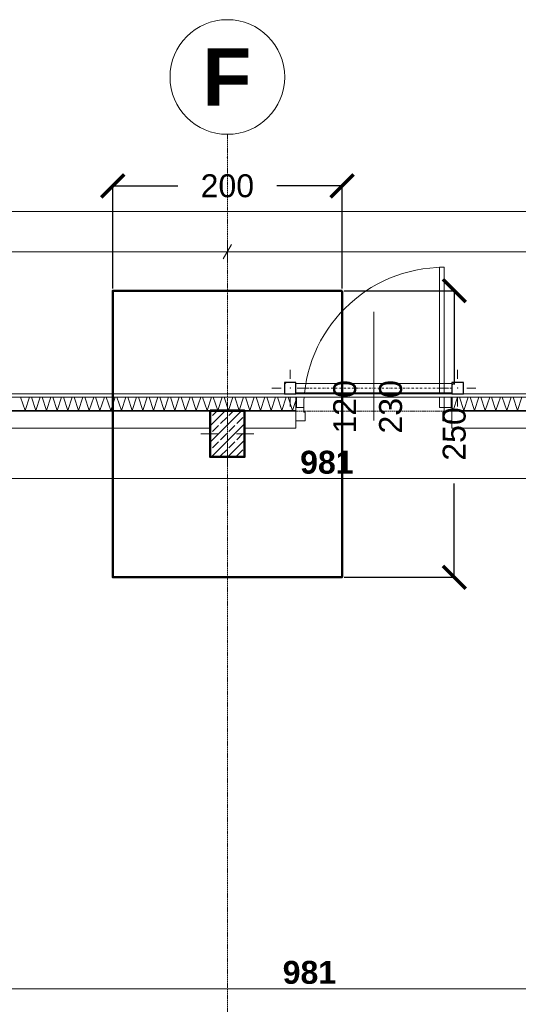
# Model space of a CAD drawing. Extents: x -7314 to 11761, y 144 to 9383.
# Tile 138 of 193: x 3448 to 3883, y 8239 to 9098. Entities that reach past the tile are written whole.
import ezdxf
from ezdxf.xclip import XClip

# ---------------------------------------------------------------- set-up
doc = ezdxf.new("R2010")
doc.units = 0
doc.header["$MEASUREMENT"] = 0
doc.header["$XCLIPFRAME"] = 0
for name, pattern in [('Krawędzie ukryte', [68, 48, -20]), ('Kropki i Kreski', [144, 72, -36, 0, -36]), ('Wipeout_Contour', [20000, 0, -20000])]:
    doc.linetypes.add(name, pattern=pattern)
for name, color, linetype in [('_FORMA - struktura elewacja', 7, 'Continuous'), ('FORMA - Arch 01 - 220-A Ściany', 7, 'Continuous'), ('FORMA - Arch 01 - 410-K Osie', 7, 'Continuous'), ('FORMA - Arch 01 - 440-K Słupy', 7, 'Continuous'), ('FORMA - Arch 02 - Ściany zewnętrzne', 7, 'Continuous'), ('FORMA - Arch 04 - Wymiary ogólne', 7, 'Continuous')]:
    doc.layers.add(name, color=color, linetype=linetype)
doc.styles.add('STYL_AUTOMATYCZNY_2', font='arial.ttf')
doc.styles.add('STYL_AUTOMATYCZNY_6', font='arial.ttf')
doc.styles.add('STYL_AUTOMATYCZNY_9', font='arial.ttf')
doc.dimstyles.get("Standard").update_dxf_attribs({"dimtxt": 0.18, "dimasz": 0.18, "dimexe": 0.18, "dimexo": 0.0625, "dimgap": 0.09, "dimtad": 0, "dimtih": 1, "dimtoh": 1, "dimdec": 4, "dimzin": 0, "dimdsep": 46, "dimtxsty": 'Standard', "dimcen": 0.09, "dimadec": 0, "dimazin": 0, "dimtfac": 1, "dimtdec": 4, "dimtofl": 0, "dimtmove": 0, "dimatfit": 3, "dimfxl": 1, "dimtolj": 1, "dimtzin": 0, "dimarcsym": 0})
pattern_1 = [(45, (4185.3, -5972.398), (-17.67767, 17.67767), []), (45, (4181.764, -5968.863), (-17.67767, 17.67767), []), (45, (4178.229, -5965.327), (-17.67767, 17.67767), [])]
pattern_2 = [(45, (4185.3, -5972.398), (-18.384776, 18.384776), []), (45, (4176.107, -5963.206), (-18.384776, 18.384776), [19.5, -6.5])]

# ---------------------------------------------------------------- blocks, each defined once
blk = doc.blocks.new('*X409')
at = {"layer": 'FORMA - Arch 01 - 220-A Ściany', "color": 7, "linetype": 'Continuous', "lineweight": 5, "ltscale": 0.025}
for p, q in [((3452.63, 8757.4), (3448.8, 8768.9)), ((3456.47, 8768.9), (3452.63, 8757.4)), ((3461.97, 8757.4), (3458.13, 8768.9)), ((3465.8, 8768.9), (3461.97, 8757.4)), ((3471.3, 8757.4), (3467.47, 8768.9)), ((3475.13, 8768.9), (3471.3, 8757.4)), ((3480.63, 8757.4), (3476.8, 8768.9)), ((3484.47, 8768.9), (3480.63, 8757.4)), ((3489.97, 8757.4), (3486.13, 8768.9)), ((3493.8, 8768.9), (3489.97, 8757.4)), ((3499.3, 8757.4), (3495.47, 8768.9)), ((3503.13, 8768.9), (3499.3, 8757.4)), ((3508.63, 8757.4), (3504.8, 8768.9)), ((3512.47, 8768.9), (3508.63, 8757.4)), ((3517.97, 8757.4), (3514.13, 8768.9)), ((3521.8, 8768.9), (3517.97, 8757.4)), ((3527.3, 8757.4), (3523.47, 8768.9)), ((3531.13, 8768.9), (3527.3, 8757.4)), ((3536.63, 8757.4), (3532.8, 8768.9)), ((3540.47, 8768.9), (3536.63, 8757.4)), ((3545.97, 8757.4), (3542.13, 8768.9)), ((3549.8, 8768.9), (3545.97, 8757.4)), ((3555.3, 8757.4), (3551.47, 8768.9)), ((3559.13, 8768.9), (3555.3, 8757.4)), ((3564.63, 8757.4), (3560.8, 8768.9)), ((3568.47, 8768.9), (3564.63, 8757.4)), ((3573.97, 8757.4), (3570.13, 8768.9)), ((3577.8, 8768.9), (3573.97, 8757.4)), ((3583.3, 8757.4), (3579.47, 8768.9)), ((3587.13, 8768.9), (3583.3, 8757.4)), ((3592.63, 8757.4), (3588.8, 8768.9)), ((3596.47, 8768.9), (3592.63, 8757.4)), ((3601.97, 8757.4), (3598.13, 8768.9)), ((3605.8, 8768.9), (3601.97, 8757.4)), ((3611.3, 8757.4), (3607.47, 8768.9)), ((3615.13, 8768.9), (3611.3, 8757.4)), ((3620.63, 8757.4), (3616.8, 8768.9)), ((3624.47, 8768.9), (3620.63, 8757.4)), ((3629.97, 8757.4), (3626.13, 8768.9)), ((3633.8, 8768.9), (3629.97, 8757.4)), ((3639.3, 8757.4), (3635.47, 8768.9)), ((3643.13, 8768.9), (3639.3, 8757.4)), ((3648.63, 8757.4), (3644.8, 8768.9)), ((3652.47, 8768.9), (3648.63, 8757.4)), ((3657.97, 8757.4), (3654.13, 8768.9)), ((3661.8, 8768.9), (3657.97, 8757.4)), ((3667.3, 8757.4), (3663.47, 8768.9)), ((3671.13, 8768.9), (3667.3, 8757.4)), ((3676.63, 8757.4), (3672.8, 8768.9)), ((3680.47, 8768.9), (3676.63, 8757.4)), ((3685.97, 8757.4), (3682.13, 8768.9)), ((3688.83, 8766), (3685.97, 8757.4))]:
    blk.add_line(p, q, dxfattribs=at)
blk = doc.blocks.new('*X410')
at = {"layer": 'FORMA - Arch 01 - 220-A Ściany', "color": 7, "linetype": 'Continuous', "lineweight": 5, "ltscale": 0.025}
for p, q in [((3829.8, 8768.9), (3825.97, 8757.4)), ((3835.3, 8757.4), (3831.47, 8768.9)), ((3839.13, 8768.9), (3835.3, 8757.4)), ((3844.63, 8757.4), (3840.8, 8768.9)), ((3848.47, 8768.9), (3844.63, 8757.4)), ((3853.97, 8757.4), (3850.13, 8768.9)), ((3857.8, 8768.9), (3853.97, 8757.4)), ((3863.3, 8757.4), (3859.47, 8768.9)), ((3867.13, 8768.9), (3863.3, 8757.4)), ((3872.63, 8757.4), (3868.8, 8768.9)), ((3876.47, 8768.9), (3872.63, 8757.4)), ((3881.97, 8757.4), (3878.13, 8768.9)), ((3885.8, 8768.9), (3881.97, 8757.4)), ((3825.97, 8757.4), (3824.83, 8760.79))]:
    blk.add_line(p, q, dxfattribs=at)
blk = doc.blocks.new('Rysunek_1_1', base_point=(4185.3, -5972.4))
at = {"layer": 'FORMA - Arch 01 - 410-K Osie', "color": 7, "linetype": 'Krawędzie ukryte', "lineweight": 13, "ltscale": 0.025}
blk.add_line((3629.04, 8978.35), (3629.04, 8998.29), dxfattribs=at)
at = {"layer": 'FORMA - Arch 01 - 410-K Osie', "color": 7, "linetype": 'Continuous', "lineweight": 13, "ltscale": 0.025}
blk.add_circle((3629.04, 9048.29), 50, dxfattribs=at)
at = {"layer": 'FORMA - Arch 01 - 410-K Osie', "color": 7, "linetype": 'Krawędzie ukryte', "lineweight": 13, "ltscale": 0.025}
blk.add_point((3629.04, 8978.35), dxfattribs=at)
blk.add_point((3629.04, 8978.35), dxfattribs=at)
at = {"layer": 'FORMA - Arch 04 - Wymiary ogólne', "color": 154, "linetype": 'Continuous', "lineweight": 13, "ltscale": 0.025}
for p, q in [((2018.1, 8930.89), (9134.24, 8930.89)), ((3625.43, 8889.64), (3632.65, 8902.14)), ((3629.04, 8905.26), (3629.04, 8886.51)), ((3629.04, 8895.89), (3029.04, 8895.89)), ((4229.04, 8895.89), (3629.04, 8895.89)), ((4190.62, 8698), (3209.71, 8698)), ((4190.62, 8253.04), (3209.71, 8253.04))]:
    blk.add_line(p, q, dxfattribs=at)
at = {"layer": 'FORMA - Arch 01 - 410-K Osie', "color": 7, "linetype": 'Continuous', "lineweight": 13, "insert": (3649.98, 9073.29), "char_height": 50, "attachment_point": 3, "style": 'STYL_AUTOMATYCZNY_6'}
blk.add_mtext('\\A1;{\\pqr;\\pt0;\\fArial|b1|i0|c238|p0;\\W1.000000;F}', dxfattribs=at)
at = {"layer": 'FORMA - Arch 04 - Wymiary ogólne', "color": 154, "linetype": 'Continuous', "lineweight": 13, "char_height": 20, "width": 45.7634, "attachment_point": 7, "style": 'STYL_AUTOMATYCZNY_9'}
for insert in [(3692.53, 8702), (3677.28, 8257.04)]:
    blk.add_mtext('\\A1;{\\pql;\\fArial|b1|i0|c238|p0;\\W1.000000;981}', dxfattribs=dict(at, insert=insert))
at = {"color": 254, "linetype": 'Wipeout_Contour', "lineweight": 0, "ltscale": 43325.107899}
blk.add_wipeout([(9134.24, 8771.9), (2018.1, 8771.9), (2018.1, 8768.9), (9134.24, 8768.9)], dxfattribs=at).dxf.layer = 'FORMA - Arch 01 - 220-A Ściany'
at = {"color": 254, "linetype": 'Wipeout_Contour', "lineweight": 0, "ltscale": 37571.956395}
blk.add_wipeout([(3209.71, 8756.9), (3209.71, 8741.9), (3614.04, 8741.9), (3614.04, 8756.9)], dxfattribs=at).dxf.layer = 'FORMA - Arch 02 - Ściany zewnętrzne'
at = {"color": 254, "linetype": 'Wipeout_Contour', "lineweight": 0, "ltscale": 37946.305719}
blk.add_wipeout([(3644.04, 8756.9), (3644.04, 8741.9), (3688.83, 8741.9), (3688.83, 8756.9)], dxfattribs=at).dxf.layer = 'FORMA - Arch 02 - Ściany zewnętrzne'
at = {"color": 254, "linetype": 'Wipeout_Contour', "lineweight": 0, "ltscale": 38500.159546}
blk.add_wipeout([(4190.62, 8756.9), (3824.83, 8756.9), (3824.83, 8741.9), (4190.62, 8741.9)], dxfattribs=at).dxf.layer = 'FORMA - Arch 02 - Ściany zewnętrzne'
at = {"layer": 'FORMA - Arch 01 - 220-A Ściany', "color": 7, "linetype": 'Continuous', "lineweight": 18, "ltscale": 0.025}
blk.add_line((6805.94, 8768.9), (2018.1, 8768.9), dxfattribs=at)
at = {"layer": 'FORMA - Arch 02 - Ściany zewnętrzne', "color": 7, "linetype": 'Continuous', "lineweight": 13, "ltscale": 0.025, "flags": 128}
for points in [[(3614.04, 8756.9), (3209.71, 8756.9)], [(3688.83, 8756.9), (3644.04, 8756.9)], [(3688.83, 8756.9), (3688.83, 8741.9)], [(4190.62, 8756.9), (3824.83, 8756.9)], [(3824.83, 8756.9), (3824.83, 8741.9)], [(3209.71, 8741.9), (3614.04, 8741.9)], [(3644.04, 8741.9), (3688.83, 8741.9)], [(3824.83, 8741.9), (4190.62, 8741.9)]]:
    blk.add_lwpolyline(points, dxfattribs=at)
at = {"color": 254, "linetype": 'Wipeout_Contour', "lineweight": 0, "ltscale": 43325.107899}
blk.add_wipeout([(9134.24, 8771.9), (2018.1, 8771.9), (2018.1, 8768.9), (9134.24, 8768.9)], dxfattribs=at).dxf.layer = 'FORMA - Arch 01 - 220-A Ściany'
at = {"color": 254, "linetype": 'Wipeout_Contour', "lineweight": 0, "ltscale": 36984.809694}
blk.add_wipeout([(2033.1, 8756.9), (3688.83, 8756.9), (3688.83, 8757.4), (2033.1, 8757.4)], dxfattribs=at).dxf.layer = 'FORMA - Arch 01 - 220-A Ściany'
at = {"color": 254, "linetype": 'Wipeout_Contour', "lineweight": 0, "ltscale": 39534.067717}
blk.add_wipeout([(3824.83, 8757.4), (3824.83, 8756.9), (5251.51, 8756.9), (5251.51, 8757.4)], dxfattribs=at).dxf.layer = 'FORMA - Arch 01 - 220-A Ściany'
at = {"layer": 'FORMA - Arch 01 - 220-A Ściany', "linetype": 'Continuous', "lineweight": 5}
h = blk.add_hatch(dxfattribs=at)
h.set_pattern_fill('Aluminium_0001', style=0, pattern_type=2)
h.set_pattern_definition(pattern_1)
h.paths.add_polyline_path([(2033.1, 8756.9), (3688.83, 8756.9), (3688.83, 8757.4), (2033.1, 8757.4)])
h = blk.add_hatch(dxfattribs=at)
h.set_pattern_fill('Aluminium_0001', style=0, pattern_type=2)
h.set_pattern_definition(pattern_1)
h.paths.add_polyline_path([(3824.83, 8757.4), (3824.83, 8756.9), (5251.51, 8756.9), (5251.51, 8757.4)])
at = {"layer": 'FORMA - Arch 01 - 220-A Ściany', "color": 7, "linetype": 'Continuous', "lineweight": 13, "ltscale": 0.025}
blk.add_line((9134.24, 8771.9), (2018.1, 8771.9), dxfattribs=at)
at = {"layer": 'FORMA - Arch 01 - 220-A Ściany', "color": 7, "linetype": 'Continuous', "lineweight": 18, "ltscale": 0.025, "flags": 128}
blk.add_lwpolyline([(9134.24, 8771.9), (9134.24, 8768.9), (2018.1, 8768.9), (2018.1, 8771.9)], close=True, dxfattribs=at)
at = {"color": 254, "linetype": 'Wipeout_Contour', "lineweight": 0, "ltscale": 46511.787067}
blk.add_wipeout([(2032.6, 8768.9), (2032.6, 8757.4), (3688.83, 8757.4), (3688.83, 8759.9), (3688.83, 8768.9)], dxfattribs=at).dxf.layer = 'FORMA - Arch 01 - 220-A Ściany'
at = {"color": 254, "linetype": 'Wipeout_Contour', "lineweight": 0, "ltscale": 59326.742158}
blk.add_wipeout([(3824.83, 8759.9), (3824.83, 8757.4), (5251.51, 8757.4), (5251.51, 8759.9), (5251.51, 8768.9), (3824.83, 8768.9)], dxfattribs=at).dxf.layer = 'FORMA - Arch 01 - 220-A Ściany'
at = {"color": 7, "linetype": 'Continuous', "lineweight": 13, "ltscale": 0.025}
for name in ['*X409', '*X410']:
    blk.add_blockref(name, (0, 0), dxfattribs=at)
at = {"color": 254, "linetype": 'Wipeout_Contour', "lineweight": 0, "ltscale": 43325.107899}
blk.add_wipeout([(9134.24, 8771.9), (2018.1, 8771.9), (2018.1, 8768.9), (9134.24, 8768.9)], dxfattribs=at).dxf.layer = 'FORMA - Arch 01 - 220-A Ściany'
at = {"color": 254, "linetype": 'Wipeout_Contour', "lineweight": 0, "ltscale": 37735.721141}
blk.add_wipeout([(3473.25, 8771.9), (3473.25, 8769.9), (3475.25, 8769.9), (3475.25, 8771.9)], dxfattribs=at).dxf.layer = 'FORMA - Arch 01 - 220-A Ściany'
at = {"color": 254, "linetype": 'Wipeout_Contour', "lineweight": 0, "ltscale": 37884.855119}
blk.add_wipeout([(3573.25, 8771.9), (3573.25, 8769.9), (3575.25, 8769.9), (3575.25, 8771.9)], dxfattribs=at).dxf.layer = 'FORMA - Arch 01 - 220-A Ściany'
at = {"color": 254, "linetype": 'Wipeout_Contour', "lineweight": 0, "ltscale": 38037.610923}
blk.add_wipeout([(3673.25, 8771.9), (3673.25, 8769.9), (3675.25, 8769.9), (3675.25, 8771.9)], dxfattribs=at).dxf.layer = 'FORMA - Arch 01 - 220-A Ściany'
at = {"color": 254, "linetype": 'Wipeout_Contour', "lineweight": 0, "ltscale": 38036.612534}
blk.add_wipeout([(3688.83, 8759.9), (3689.33, 8759.9), (3689.33, 8768.9), (3688.83, 8768.9)], dxfattribs=at).dxf.layer = 'FORMA - Arch 01 - 220-A Ściany'
at = {"color": 254, "linetype": 'Wipeout_Contour', "lineweight": 0, "ltscale": 38193.945097}
blk.add_wipeout([(3773.25, 8771.9), (3773.25, 8769.9), (3775.25, 8769.9), (3775.25, 8771.9)], dxfattribs=at).dxf.layer = 'FORMA - Arch 01 - 220-A Ściany'
at = {"color": 254, "linetype": 'Wipeout_Contour', "lineweight": 0, "ltscale": 38250.144137}
blk.add_wipeout([(3824.83, 8768.9), (3824.33, 8768.9), (3824.33, 8759.9), (3824.83, 8759.9)], dxfattribs=at).dxf.layer = 'FORMA - Arch 01 - 220-A Ściany'
at = {"color": 254, "linetype": 'Wipeout_Contour', "lineweight": 0, "ltscale": 38353.813884}
blk.add_wipeout([(3873.25, 8771.9), (3873.25, 8769.9), (3875.25, 8769.9), (3875.25, 8771.9)], dxfattribs=at).dxf.layer = 'FORMA - Arch 01 - 220-A Ściany'
at = {"layer": 'FORMA - Arch 01 - 220-A Ściany', "linetype": 'Continuous', "lineweight": 5}
h = blk.add_hatch(dxfattribs=at)
h.set_pattern_fill('Aluminium_0001', style=0, pattern_type=2)
h.set_pattern_definition(pattern_1)
h.paths.add_polyline_path([(3688.83, 8759.9), (3689.33, 8759.9), (3689.33, 8768.9), (3688.83, 8768.9)])
h = blk.add_hatch(dxfattribs=at)
h.set_pattern_fill('Aluminium_0001', style=0, pattern_type=2)
h.set_pattern_definition(pattern_1)
h.paths.add_polyline_path([(3824.83, 8768.9), (3824.33, 8768.9), (3824.33, 8759.9), (3824.83, 8759.9)])
at = {"layer": 'FORMA - Arch 01 - 220-A Ściany', "color": 7, "linetype": 'Continuous', "lineweight": 18, "ltscale": 0.025}
for p, q in [((3688.83, 8768.9), (2018.1, 8768.9)), ((5251.51, 8768.9), (3824.83, 8768.9))]:
    blk.add_line(p, q, dxfattribs=at)
at = {"layer": 'FORMA - Arch 01 - 220-A Ściany', "color": 7, "linetype": 'Continuous', "lineweight": 25, "ltscale": 0.025}
for p, q in [((3688.83, 8768.9), (3688.83, 8759.9)), ((3824.83, 8768.9), (3824.83, 8759.9)), ((2033.1, 8757.4), (3688.83, 8757.4)), ((3824.83, 8757.4), (5251.51, 8757.4))]:
    blk.add_line(p, q, dxfattribs=at)
at = {"layer": 'FORMA - Arch 01 - 220-A Ściany', "color": 7, "linetype": 'Continuous', "lineweight": 15, "ltscale": 0.025}
for p, q in [((3689.33, 8759.9), (3689.33, 8768.9)), ((3824.33, 8759.9), (3824.33, 8768.9)), ((3688.83, 8759.9), (3689.33, 8759.9)), ((3688.83, 8759.9), (3688.83, 8757.4)), ((3688.83, 8757.4), (3688.83, 8756.9)), ((3824.83, 8759.9), (3824.33, 8759.9)), ((3824.83, 8759.9), (3824.83, 8757.4)), ((3824.83, 8757.4), (3824.83, 8756.9))]:
    blk.add_line(p, q, dxfattribs=at)
at = {"layer": 'FORMA - Arch 01 - 220-A Ściany', "color": 7, "linetype": 'Continuous', "lineweight": 15, "ltscale": 0.025, "flags": 128}
for points in [[(2033.1, 8756.9), (3688.83, 8756.9)], [(3824.83, 8756.9), (5251.51, 8756.9)]]:
    blk.add_lwpolyline(points, dxfattribs=at)
at = {"color": 254, "linetype": 'Wipeout_Contour', "lineweight": 0, "ltscale": 43325.107899}
blk.add_wipeout([(9134.24, 8771.9), (2018.1, 8771.9), (2018.1, 8768.9), (9134.24, 8768.9)], dxfattribs=at).dxf.layer = 'FORMA - Arch 01 - 220-A Ściany'
at = {"color": 254, "linetype": 'Wipeout_Contour', "lineweight": 0, "ltscale": 37842.52463}
blk.add_wipeout([(3614.04, 8756.9), (3614.04, 8716.9), (3644.04, 8716.9), (3644.04, 8756.9)], dxfattribs=at).dxf.layer = 'FORMA - Arch 01 - 440-K Słupy'
at = {"layer": 'FORMA - Arch 01 - 440-K Słupy', "linetype": 'Continuous', "lineweight": 5}
h = blk.add_hatch(dxfattribs=at)
h.set_pattern_fill('beton_zbrojony_gęsty_0001', style=0, pattern_type=2)
h.set_pattern_definition([(45, (4185.3, -5972.398), (-7.071068, 7.071068), []), (45, (4181.764, -5968.863), (-7.071068, 7.071068), [7.5, -2.5])])
h.paths.add_polyline_path([(3614.04, 8756.9), (3614.04, 8716.9), (3644.04, 8716.9), (3644.04, 8756.9)])
at = {"layer": 'FORMA - Arch 01 - 220-A Ściany', "color": 7, "linetype": 'Continuous', "lineweight": 13, "ltscale": 0.025}
blk.add_line((9134.24, 8771.9), (2018.1, 8771.9), dxfattribs=at)
at = {"layer": 'FORMA - Arch 01 - 220-A Ściany', "color": 7, "linetype": 'Continuous', "lineweight": 15, "ltscale": 0.025}
for p, q in [((3688.83, 8771.9), (3689.33, 8771.9)), ((3824.83, 8771.9), (3824.33, 8771.9))]:
    blk.add_line(p, q, dxfattribs=at)
at = {"layer": 'FORMA - Arch 01 - 220-A Ściany', "color": 7, "linetype": 'Continuous', "lineweight": 18, "ltscale": 0.025, "flags": 128}
blk.add_lwpolyline([(9134.24, 8771.9), (9134.24, 8768.9), (2018.1, 8768.9), (2018.1, 8771.9)], close=True, dxfattribs=at)
at = {"layer": 'FORMA - Arch 01 - 440-K Słupy', "color": 1, "linetype": 'Continuous', "lineweight": 13, "ltscale": 0.025}
for p, q in [((3621.04, 8736.9), (3606.04, 8736.9)), ((3637.04, 8736.9), (3652.04, 8736.9)), ((3629.04, 8728.9), (3629.04, 8708.9))]:
    blk.add_line(p, q, dxfattribs=at)
at = {"layer": 'FORMA - Arch 01 - 440-K Słupy', "color": 7, "linetype": 'Continuous', "lineweight": 25, "ltscale": 0.025, "flags": 128}
blk.add_lwpolyline([(3614.04, 8756.9), (3614.04, 8716.9), (3644.04, 8716.9), (3644.04, 8756.9)], dxfattribs=at)
at = {"layer": 'FORMA - Arch 01 - 440-K Słupy', "color": 1, "linetype": 'Continuous', "lineweight": 13, "ltscale": 0.025}
blk.add_point((3629.04, 8736.9), dxfattribs=at)
at = {"color": 254, "linetype": 'Wipeout_Contour', "lineweight": 0, "ltscale": 37735.721141}
blk.add_wipeout([(3473.25, 8771.9), (3473.25, 8769.9), (3475.25, 8769.9), (3475.25, 8771.9)], dxfattribs=at).dxf.layer = 'FORMA - Arch 01 - 220-A Ściany'
at = {"color": 254, "linetype": 'Wipeout_Contour', "lineweight": 0, "ltscale": 37884.855119}
blk.add_wipeout([(3573.25, 8771.9), (3573.25, 8769.9), (3575.25, 8769.9), (3575.25, 8771.9)], dxfattribs=at).dxf.layer = 'FORMA - Arch 01 - 220-A Ściany'
at = {"color": 254, "linetype": 'Wipeout_Contour', "lineweight": 0, "ltscale": 38037.610923}
blk.add_wipeout([(3673.25, 8771.9), (3673.25, 8769.9), (3675.25, 8769.9), (3675.25, 8771.9)], dxfattribs=at).dxf.layer = 'FORMA - Arch 01 - 220-A Ściany'
at = {"color": 254, "linetype": 'Wipeout_Contour', "lineweight": 0, "ltscale": 38193.945097}
blk.add_wipeout([(3773.25, 8771.9), (3773.25, 8769.9), (3775.25, 8769.9), (3775.25, 8771.9)], dxfattribs=at).dxf.layer = 'FORMA - Arch 01 - 220-A Ściany'
at = {"color": 254, "linetype": 'Wipeout_Contour', "lineweight": 0, "ltscale": 38353.813884}
blk.add_wipeout([(3873.25, 8771.9), (3873.25, 8769.9), (3875.25, 8769.9), (3875.25, 8771.9)], dxfattribs=at).dxf.layer = 'FORMA - Arch 01 - 220-A Ściany'
at = {"layer": 'FORMA - Arch 01 - 220-A Ściany', "color": 7, "linetype": 'Continuous', "lineweight": 13, "ltscale": 0.025}
for p, q in [((3473.25, 8771.9), (3475.25, 8771.9)), ((3573.25, 8771.9), (3575.25, 8771.9)), ((3673.25, 8771.9), (3675.25, 8771.9)), ((3773.25, 8771.9), (3775.25, 8771.9)), ((3873.25, 8771.9), (3875.25, 8771.9))]:
    blk.add_line(p, q, dxfattribs=at)
at = {"layer": 'FORMA - Arch 01 - 220-A Ściany', "color": 7, "linetype": 'Continuous', "lineweight": 18, "ltscale": 0.025, "flags": 128}
for points in [[(3473.25, 8771.9), (3473.25, 8769.9), (3475.25, 8769.9), (3475.25, 8771.9)], [(3573.25, 8771.9), (3573.25, 8769.9), (3575.25, 8769.9), (3575.25, 8771.9)], [(3673.25, 8771.9), (3673.25, 8769.9), (3675.25, 8769.9), (3675.25, 8771.9)], [(3773.25, 8771.9), (3773.25, 8769.9), (3775.25, 8769.9), (3775.25, 8771.9)], [(3873.25, 8771.9), (3873.25, 8769.9), (3875.25, 8769.9), (3875.25, 8771.9)]]:
    blk.add_lwpolyline(points, close=True, dxfattribs=at)
at = {"layer": 'FORMA - Arch 01 - 220-A Ściany', "color": 7, "linetype": 'Continuous', "lineweight": 13, "ltscale": 0.025}
blk.add_arc((3818.03, 8759.9), 122.4, 90, 180, dxfattribs=at)
at = {"color": 254, "linetype": 'Wipeout_Contour', "lineweight": 0, "ltscale": 57012.394651}
blk.add_wipeout([(3696.83, 8748.4), (3696.83, 8755.9), (3695.63, 8755.9), (3695.63, 8759.9), (3688.83, 8759.9), (3688.83, 8748.4)], dxfattribs=at).dxf.layer = 'FORMA - Arch 01 - 220-A Ściany'
at = {"color": 254, "linetype": 'Wipeout_Contour', "lineweight": 0, "ltscale": 57311.380512}
blk.add_wipeout([(3824.83, 8748.4), (3824.83, 8759.9), (3818.03, 8759.9), (3818.03, 8755.9), (3816.83, 8755.9), (3816.83, 8748.4)], dxfattribs=at).dxf.layer = 'FORMA - Arch 01 - 220-A Ściany'
at = {"layer": 'FORMA - Arch 01 - 220-A Ściany', "color": 7, "linetype": 'Continuous', "lineweight": 15, "ltscale": 0.025}
for p, q in [((3689.33, 8759.9), (3689.33, 8771.9)), ((3824.33, 8759.9), (3824.33, 8771.9)), ((3695.63, 8759.9), (3688.83, 8759.9)), ((3688.83, 8759.9), (3688.83, 8748.4)), ((3688.83, 8759.9), (3688.83, 8757.4)), ((3688.83, 8759.9), (3688.83, 8757.4)), ((3688.83, 8757.4), (3688.83, 8756.9)), ((3688.83, 8757.4), (3688.83, 8756.9)), ((3695.63, 8755.9), (3695.63, 8759.9)), ((3696.83, 8755.9), (3695.63, 8755.9)), ((3696.83, 8748.4), (3696.83, 8755.9)), ((3824.83, 8748.4), (3824.83, 8759.9)), ((3824.83, 8759.9), (3824.83, 8757.4)), ((3824.83, 8759.9), (3824.83, 8757.4)), ((3824.83, 8757.4), (3824.83, 8756.9)), ((3824.83, 8757.4), (3824.83, 8756.9)), ((3688.83, 8748.4), (3696.83, 8748.4)), ((3816.83, 8748.4), (3824.83, 8748.4))]:
    blk.add_line(p, q, dxfattribs=at)
at = {"color": 254, "linetype": 'Wipeout_Contour', "lineweight": 0, "ltscale": 38444.647976}
blk.add_wipeout([(3818.03, 8882.3), (3814.03, 8882.3), (3814.03, 8759.9), (3818.03, 8759.9)], dxfattribs=at).dxf.layer = 'FORMA - Arch 01 - 220-A Ściany'
at = {"layer": 'FORMA - Arch 01 - 220-A Ściany', "color": 7, "linetype": 'Continuous', "lineweight": 13, "ltscale": 0.025}
for p, q in [((3814.03, 8759.9), (3814.03, 8882.3)), ((3814.03, 8882.3), (3818.03, 8882.3)), ((3818.03, 8882.3), (3818.03, 8759.9)), ((3818.03, 8759.9), (3814.03, 8759.9))]:
    blk.add_line(p, q, dxfattribs=at)
at = {"layer": 'FORMA - Arch 01 - 220-A Ściany', "color": 7, "linetype": 'Continuous', "lineweight": 15, "ltscale": 0.025}
for p, q in [((3818.03, 8755.9), (3816.83, 8755.9)), ((3816.83, 8755.9), (3816.83, 8748.4)), ((3824.83, 8759.9), (3818.03, 8759.9)), ((3818.03, 8759.9), (3818.03, 8755.9))]:
    blk.add_line(p, q, dxfattribs=at)
at = {"layer": 'FORMA - Arch 01 - 410-K Osie', "color": 7, "linetype": 'Krawędzie ukryte', "lineweight": 13, "ltscale": 0.025}
blk.add_line((9416.23, 8756.9), (587.6, 8756.9), dxfattribs=at)
at = {"color": 254, "linetype": 'Wipeout_Contour', "lineweight": 0, "ltscale": 43325.107899}
blk.add_wipeout([(9134.24, 8771.9), (2018.1, 8771.9), (2018.1, 8768.9), (9134.24, 8768.9)], dxfattribs=at).dxf.layer = 'FORMA - Arch 01 - 220-A Ściany'
at = {"layer": 'FORMA - Arch 01 - 220-A Ściany', "color": 7, "linetype": 'Continuous', "lineweight": 18, "ltscale": 0.025}
blk.add_line((9134.24, 8768.9), (2018.1, 8768.9), dxfattribs=at)
at = {"color": 254, "linetype": 'Wipeout_Contour', "lineweight": 0, "ltscale": 43325.107899}
blk.add_wipeout([(9134.24, 8771.9), (2018.1, 8771.9), (2018.1, 8768.9), (9134.24, 8768.9)], dxfattribs=at).dxf.layer = 'FORMA - Arch 01 - 220-A Ściany'
at = {"layer": 'FORMA - Arch 01 - 220-A Ściany', "color": 7, "linetype": 'Continuous', "lineweight": 15, "ltscale": 0.025}
blk.add_line((3756.83, 8843.43), (3756.83, 8748.81), dxfattribs=at)
at = {"layer": 'FORMA - Arch 01 - 220-A Ściany', "color": 7, "linetype": 'Continuous', "lineweight": 13, "ltscale": 0.025}
blk.add_line((9134.24, 8771.9), (2018.1, 8771.9), dxfattribs=at)
at = {"layer": 'FORMA - Arch 01 - 220-A Ściany', "color": 7, "linetype": 'Continuous', "lineweight": 18, "ltscale": 0.025, "flags": 128}
blk.add_lwpolyline([(9134.24, 8771.9), (9134.24, 8768.9), (2018.1, 8768.9), (2018.1, 8771.9)], close=True, dxfattribs=at)
at = {"layer": 'FORMA - Arch 01 - 410-K Osie', "color": 7, "linetype": 'Krawędzie ukryte', "lineweight": 13, "ltscale": 0.025}
blk.add_line((3629.04, 5890.7), (3629.04, 8978.35), dxfattribs=at)
at = {"layer": 'FORMA - Arch 01 - 440-K Słupy', "color": 1, "linetype": 'Continuous', "lineweight": 13, "ltscale": 0.025}
blk.add_line((3629.04, 8744.9), (3629.04, 8764.9), dxfattribs=at)
at = {"layer": 'FORMA - Arch 01 - 220-A Ściany', "color": 7, "linetype": 'Continuous', "lineweight": 13, "insert": (3787.18, 8737.29), "char_height": 20, "attachment_point": 7, "rotation": 90, "style": 'STYL_AUTOMATYCZNY_2'}
blk.add_mtext('\\A1;{\\pql;\\pt0;\\fArial|b0|i0|c238|p0;\\W1.000000;230\\fArial|b0|i0|c238|p0;\\W1.000000;\\A1{\\H.66x;\\S^  ;}\\fArial|b0|i0|c238|p0;\\W1.000000;\\fArial|b0|i0|c238|p0;\\W1.000000;}', dxfattribs=at)
at = {"color": 254, "linetype": 'Wipeout_Contour', "lineweight": 0, "ltscale": 38074.5735}
blk.add_wipeout([(3688.83, 8781.9), (3678.83, 8781.9), (3678.83, 8771.9), (3688.83, 8771.9)], dxfattribs=at).dxf.layer = '_FORMA - struktura elewacja'
at = {"color": 254, "linetype": 'Wipeout_Contour', "lineweight": 0, "ltscale": 38304.374069}
blk.add_wipeout([(3834.83, 8781.9), (3824.83, 8781.9), (3824.83, 8771.9), (3834.83, 8771.9)], dxfattribs=at).dxf.layer = '_FORMA - struktura elewacja'
at = {"layer": '_FORMA - struktura elewacja', "linetype": 'Continuous', "lineweight": 13}
h = blk.add_hatch(dxfattribs=at)
h.set_pattern_fill('Beton_zbrojony_0001', color=251, style=0, pattern_type=2)
h.set_pattern_definition(pattern_2)
h.paths.add_polyline_path([(3688.83, 8781.9), (3678.83, 8781.9), (3678.83, 8771.9), (3688.83, 8771.9)])
h = blk.add_hatch(dxfattribs=at)
h.set_pattern_fill('Beton_zbrojony_0001', color=251, style=0, pattern_type=2)
h.set_pattern_definition(pattern_2)
h.paths.add_polyline_path([(3834.83, 8781.9), (3824.83, 8781.9), (3824.83, 8771.9), (3834.83, 8771.9)])
at = {"layer": '_FORMA - struktura elewacja', "color": 1, "linetype": 'Continuous', "lineweight": 13, "ltscale": 0.025}
for p, q in [((3683.83, 8784.9), (3683.83, 8792.9)), ((3829.83, 8784.9), (3829.83, 8792.9)), ((3675.83, 8776.9), (3667.83, 8776.9)), ((3683.83, 8768.9), (3683.83, 8760.9)), ((3691.83, 8776.9), (3699.83, 8776.9)), ((3821.83, 8776.9), (3813.83, 8776.9)), ((3829.83, 8768.9), (3829.83, 8760.9)), ((3837.83, 8776.9), (3845.83, 8776.9))]:
    blk.add_line(p, q, dxfattribs=at)
at = {"layer": '_FORMA - struktura elewacja', "color": 7, "linetype": 'Continuous', "lineweight": 25, "ltscale": 0.025, "flags": 128}
for points in [[(3688.83, 8781.9), (3678.83, 8781.9), (3678.83, 8771.9), (3688.83, 8771.9)], [(3834.83, 8781.9), (3824.83, 8781.9), (3824.83, 8771.9), (3834.83, 8771.9)]]:
    blk.add_lwpolyline(points, close=True, dxfattribs=at)
at = {"layer": '_FORMA - struktura elewacja', "color": 1, "linetype": 'Continuous', "lineweight": 13, "ltscale": 0.025}
for p in [(3683.83, 8776.9), (3829.83, 8776.9)]:
    blk.add_point(p, dxfattribs=at)
at = {"layer": 'FORMA - Arch 01 - 220-A Ściany', "color": 7, "linetype": 'Continuous', "lineweight": 13, "insert": (3747.17, 8737.29), "char_height": 20, "attachment_point": 7, "rotation": 90, "style": 'STYL_AUTOMATYCZNY_2'}
blk.add_mtext('\\A1;{\\pql;\\pt0;\\fArial|b0|i0|c238|p0;\\W1.000000;120\\fArial|b0|i0|c238|p0;\\W1.000000;\\A1{\\H.66x;\\S^  ;}\\fArial|b0|i0|c238|p0;\\W1.000000;\\fArial|b0|i0|c238|p0;\\W1.000000;}', dxfattribs=at)
at = {"color": 254, "linetype": 'Wipeout_Contour', "lineweight": 0, "ltscale": 38304.374069}
blk.add_wipeout([(3834.83, 8781.9), (3824.83, 8781.9), (3824.83, 8771.9), (3834.83, 8771.9)], dxfattribs=at).dxf.layer = '_FORMA - struktura elewacja'
at = {"layer": '_FORMA - struktura elewacja', "linetype": 'Continuous', "lineweight": 13}
h = blk.add_hatch(dxfattribs=at)
h.set_pattern_fill('Beton_zbrojony_0001', color=251, style=0, pattern_type=2)
h.set_pattern_definition(pattern_2)
h.paths.add_polyline_path([(3834.83, 8781.9), (3824.83, 8781.9), (3824.83, 8771.9), (3834.83, 8771.9)])
at = {"layer": '_FORMA - struktura elewacja', "color": 1, "linetype": 'Continuous', "lineweight": 13, "ltscale": 0.025}
for p, q in [((3829.83, 8784.9), (3829.83, 8792.9)), ((3821.83, 8776.9), (3813.83, 8776.9)), ((3829.83, 8768.9), (3829.83, 8760.9)), ((3837.83, 8776.9), (3845.83, 8776.9))]:
    blk.add_line(p, q, dxfattribs=at)
at = {"layer": '_FORMA - struktura elewacja', "color": 7, "linetype": 'Continuous', "lineweight": 13, "ltscale": 0.025}
for p, q in [((3824.83, 8780.9), (3688.83, 8780.9)), ((3824.83, 8780.9), (3688.83, 8780.9)), ((3824.83, 8780.9), (3688.83, 8780.9)), ((3824.83, 8780.9), (3688.83, 8780.9)), ((3824.83, 8780.9), (3688.83, 8780.9)), ((3824.83, 8780.9), (3688.83, 8780.9)), ((3824.83, 8780.9), (3688.83, 8780.9)), ((3824.83, 8780.9), (3688.83, 8780.9)), ((3824.83, 8780.9), (3688.83, 8780.9)), ((3824.83, 8780.9), (3688.83, 8780.9)), ((3824.83, 8780.9), (3688.83, 8780.9)), ((3824.83, 8780.9), (3688.83, 8780.9)), ((3824.83, 8780.9), (3688.83, 8780.9)), ((3824.83, 8780.9), (3688.83, 8780.9)), ((3824.83, 8780.9), (3688.83, 8780.9)), ((3824.83, 8780.9), (3688.83, 8780.9)), ((3824.83, 8780.9), (3688.83, 8780.9)), ((3824.83, 8780.9), (3688.83, 8780.9)), ((3824.83, 8780.9), (3688.83, 8780.9)), ((3824.83, 8780.9), (3688.83, 8780.9)), ((3824.83, 8780.9), (3688.83, 8780.9)), ((3824.83, 8780.9), (3688.83, 8780.9)), ((3824.83, 8780.9), (3688.83, 8780.9)), ((3824.83, 8780.9), (3688.83, 8780.9)), ((3824.83, 8780.9), (3688.83, 8780.9)), ((3824.83, 8780.9), (3688.83, 8780.9)), ((3824.83, 8780.9), (3688.83, 8780.9)), ((3824.83, 8780.9), (3688.83, 8780.9)), ((3824.83, 8772.9), (3688.83, 8772.9)), ((3824.83, 8772.9), (3688.83, 8772.9)), ((3824.83, 8772.9), (3688.83, 8772.9)), ((3824.83, 8772.9), (3688.83, 8772.9)), ((3824.83, 8772.9), (3688.83, 8772.9)), ((3824.83, 8772.9), (3688.83, 8772.9)), ((3824.83, 8772.9), (3688.83, 8772.9)), ((3824.83, 8772.9), (3688.83, 8772.9)), ((3824.83, 8772.9), (3688.83, 8772.9)), ((3824.83, 8772.9), (3688.83, 8772.9)), ((3824.83, 8772.9), (3688.83, 8772.9)), ((3824.83, 8772.9), (3688.83, 8772.9)), ((3824.83, 8772.9), (3688.83, 8772.9)), ((3824.83, 8772.9), (3688.83, 8772.9)), ((3824.83, 8772.9), (3688.83, 8772.9)), ((3824.83, 8772.9), (3688.83, 8772.9)), ((3824.83, 8772.9), (3688.83, 8772.9)), ((3824.83, 8772.9), (3688.83, 8772.9)), ((3824.83, 8772.9), (3688.83, 8772.9)), ((3824.83, 8772.9), (3688.83, 8772.9)), ((3824.83, 8772.9), (3688.83, 8772.9)), ((3824.83, 8772.9), (3688.83, 8772.9)), ((3824.83, 8772.9), (3688.83, 8772.9)), ((3824.83, 8772.9), (3688.83, 8772.9)), ((3824.83, 8772.9), (3688.83, 8772.9)), ((3824.83, 8772.9), (3688.83, 8772.9)), ((3824.83, 8772.9), (3688.83, 8772.9)), ((3824.83, 8772.9), (3688.83, 8772.9))]:
    blk.add_line(p, q, dxfattribs=at)
at = {"layer": '_FORMA - struktura elewacja', "color": 7, "linetype": 'Kropki i Kreski', "lineweight": 13, "ltscale": 0.025}
blk.add_line((3824.83, 8776.9), (3688.83, 8776.9), dxfattribs=at)
blk.add_line((3824.83, 8776.9), (3688.83, 8776.9), dxfattribs=at)
blk.add_line((3824.83, 8776.9), (3688.83, 8776.9), dxfattribs=at)
blk.add_line((3824.83, 8776.9), (3688.83, 8776.9), dxfattribs=at)
blk.add_line((3824.83, 8776.9), (3688.83, 8776.9), dxfattribs=at)
blk.add_line((3824.83, 8776.9), (3688.83, 8776.9), dxfattribs=at)
blk.add_line((3824.83, 8776.9), (3688.83, 8776.9), dxfattribs=at)
blk.add_line((3824.83, 8776.9), (3688.83, 8776.9), dxfattribs=at)
blk.add_line((3824.83, 8776.9), (3688.83, 8776.9), dxfattribs=at)
blk.add_line((3824.83, 8776.9), (3688.83, 8776.9), dxfattribs=at)
blk.add_line((3824.83, 8776.9), (3688.83, 8776.9), dxfattribs=at)
blk.add_line((3824.83, 8776.9), (3688.83, 8776.9), dxfattribs=at)
blk.add_line((3824.83, 8776.9), (3688.83, 8776.9), dxfattribs=at)
blk.add_line((3824.83, 8776.9), (3688.83, 8776.9), dxfattribs=at)
blk.add_line((3824.83, 8776.9), (3688.83, 8776.9), dxfattribs=at)
blk.add_line((3824.83, 8776.9), (3688.83, 8776.9), dxfattribs=at)
blk.add_line((3824.83, 8776.9), (3688.83, 8776.9), dxfattribs=at)
blk.add_line((3824.83, 8776.9), (3688.83, 8776.9), dxfattribs=at)
blk.add_line((3824.83, 8776.9), (3688.83, 8776.9), dxfattribs=at)
blk.add_line((3824.83, 8776.9), (3688.83, 8776.9), dxfattribs=at)
blk.add_line((3824.83, 8776.9), (3688.83, 8776.9), dxfattribs=at)
blk.add_line((3824.83, 8776.9), (3688.83, 8776.9), dxfattribs=at)
blk.add_line((3824.83, 8776.9), (3688.83, 8776.9), dxfattribs=at)
blk.add_line((3824.83, 8776.9), (3688.83, 8776.9), dxfattribs=at)
blk.add_line((3824.83, 8776.9), (3688.83, 8776.9), dxfattribs=at)
blk.add_line((3824.83, 8776.9), (3688.83, 8776.9), dxfattribs=at)
blk.add_line((3824.83, 8776.9), (3688.83, 8776.9), dxfattribs=at)
blk.add_line((3824.83, 8776.9), (3688.83, 8776.9), dxfattribs=at)
at = {"layer": '_FORMA - struktura elewacja', "color": 7, "linetype": 'Continuous', "lineweight": 25, "ltscale": 0.025, "flags": 128}
blk.add_lwpolyline([(3834.83, 8781.9), (3824.83, 8781.9), (3824.83, 8771.9), (3834.83, 8771.9)], close=True, dxfattribs=at)
at = {"layer": '_FORMA - struktura elewacja', "color": 1, "linetype": 'Continuous', "lineweight": 13, "ltscale": 0.025}
blk.add_point((3829.83, 8776.9), dxfattribs=at)
blk = doc.blocks.new('_ArchTick')
at = {"color": 0, "linetype": 'ByBlock', "transparency": 16777216, "const_width": 0.15}
blk.add_lwpolyline([(-0.5, -0.5), (0.5, 0.5)], dxfattribs=at)
blk = doc.blocks.new('*D465')
at = {"color": 0, "lineweight": -2}
for p, q in [((3731.04, 8861.9), (3827.14, 8861.9)), ((3826.96, 8861.9), (3826.96, 8780.13)), ((3826.96, 8611.9), (3826.96, 8693.67)), ((3731.04, 8611.9), (3827.14, 8611.9))]:
    blk.add_line(p, q, dxfattribs=at)
at = {"layer": 'Defpoints', "color": 0}
for p in [(3729.04, 8861.9), (3729.04, 8611.9), (3826.96, 8611.9)]:
    blk.add_point(p, dxfattribs=at)
at = {"color": 0, "linetype": 'ByBlock', "lineweight": -2, "xscale": 20, "yscale": 20, "zscale": 20}
for p, rotation in [((3826.96, 8861.9), 90), ((3826.96, 8611.9), 270)]:
    blk.add_blockref('_ArchTick', p, dxfattribs=dict(at, rotation=rotation))
at = {"color": 1, "lineweight": 20, "insert": (3826.96, 8736.9), "char_height": 20, "attachment_point": 5, "rotation": 90, "style": 'STYL_AUTOMATYCZNY_2'}
blk.add_mtext('\\A1;250', dxfattribs=at)
blk = doc.blocks.new('*D466')
at = {"color": 0, "lineweight": -2}
for p, q in [((3529.04, 8863.9), (3529.04, 8953.47)), ((3529.04, 8953.29), (3585.81, 8953.29)), ((3729.04, 8953.29), (3672.27, 8953.29)), ((3729.04, 8863.9), (3729.04, 8953.47))]:
    blk.add_line(p, q, dxfattribs=at)
at = {"layer": 'Defpoints', "color": 0}
for p in [(3729.04, 8953.29), (3529.04, 8861.9), (3729.04, 8861.9)]:
    blk.add_point(p, dxfattribs=at)
at = {"color": 0, "linetype": 'ByBlock', "lineweight": -2, "xscale": 20, "yscale": 20, "zscale": 20, "rotation": 180}
blk.add_blockref('_ArchTick', (3529.04, 8953.29), dxfattribs=at)
at = {"color": 0, "linetype": 'ByBlock', "lineweight": -2, "xscale": 20, "yscale": 20, "zscale": 20}
blk.add_blockref('_ArchTick', (3729.04, 8953.29), dxfattribs=at)
at = {"color": 1, "lineweight": 20, "insert": (3629.04, 8953.29), "char_height": 20, "attachment_point": 5, "style": 'STYL_AUTOMATYCZNY_2'}
blk.add_mtext('\\A1;200', dxfattribs=at)

msp = doc.modelspace()

# ---------------------------------------------------------------- block references
at = {"lineweight": 20}
ref = msp.add_blockref('Rysunek_1_1', (4185.29965, -5972.39804), dxfattribs=at)
XClip(ref).set_block_clipping_path([(254.0251470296, 246.5573808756), (9689.7973583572, 9358.9497337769)])

# ---------------------------------------------------------------- next in the draw order: linework, layer by layer
at = {"lineweight": 50}
for points in [[(3729.04065, 8861.89689), (3729.04065, 8611.89689), (3529.04065, 8611.89689), (3529.04065, 8861.89689), (3729.04065, 8861.89689)], [(3614.04065, 8757.3969), (3614.04065, 8716.89689), (3644.04065, 8716.89689), (3644.04065, 8757.3969), (3614.04065, 8757.3969)]]:
    msp.add_lwpolyline(points, dxfattribs=at)

# ---------------------------------------------------------------- next in the draw order: dimensions: what is measured, and where the dimension line sits
at = {"lineweight": 20}
dim = msp.add_linear_dim(base=(3729.04065, 8953.28559), p1=(3529.04065, 8861.89689), p2=(3729.04065, 8861.89689), dimstyle='Standard', override={"dimtxt": 20, "dimasz": 20, "dimexo": 2, "dimgap": 21, "dimdec": 0, "dimtxsty": 'STYL_AUTOMATYCZNY_2', "dimblk1": 'ArchTick', "dimblk2": 'ArchTick', "dimsah": 1, "dimclrt": 1}, dxfattribs=at)
dim.commit()
dim.dimension.update_dxf_attribs({"geometry": '*D466', "text_midpoint": (3629.04065, 8953.28559), "text_rotation": 360})
dim = msp.add_linear_dim(base=(3826.96127, 8611.89689), p1=(3729.04065, 8861.89689), p2=(3729.04065, 8611.89689), angle=90, dimstyle='Standard', override={"dimtxt": 20, "dimasz": 20, "dimexo": 2, "dimgap": 21, "dimdec": 0, "dimtxsty": 'STYL_AUTOMATYCZNY_2', "dimblk1": 'ArchTick', "dimblk2": 'ArchTick', "dimsah": 1, "dimclrt": 1}, dxfattribs=at)
dim.commit()
dim.dimension.update_dxf_attribs({"geometry": '*D465', "text_midpoint": (3826.96127, 8736.89689), "text_rotation": 90})

doc.saveas('drawing.dxf')
